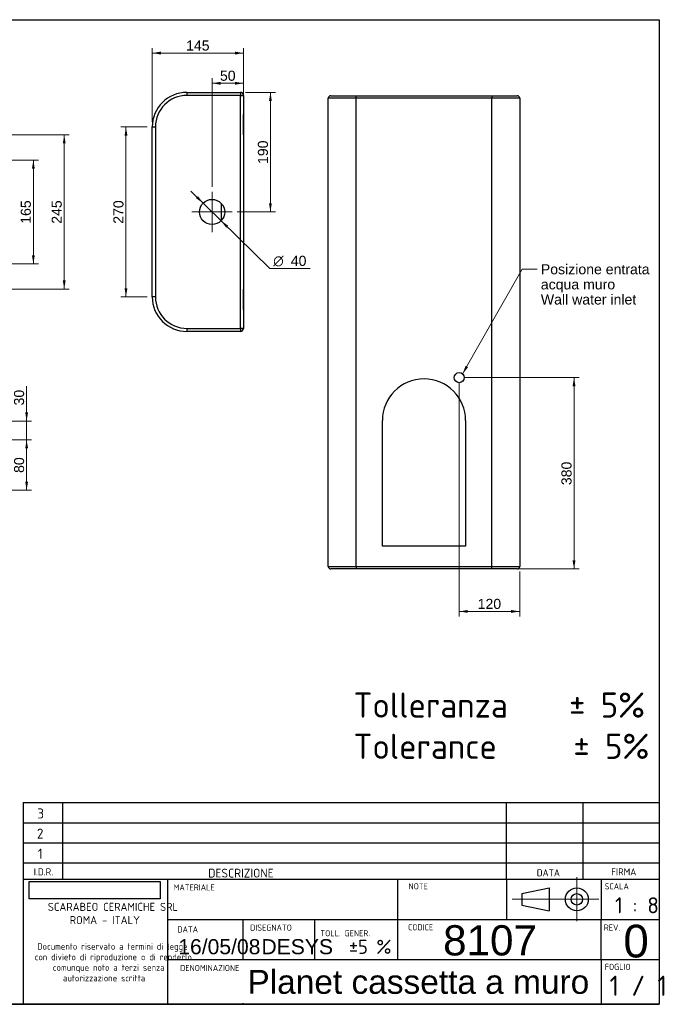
# Model space of a CAD drawing. Header units: millimetres. Extents: x 87 to 2279, y 58 to 1623.
# Tile 2 of 2: x 1259 to 2279, y 58 to 1623. Entities that reach past the tile are written whole.
import ezdxf
from ezdxf.enums import TextEntityAlignment as Align
from ezdxf.lldxf.tags import DXFTag

# ---------------------------------------------------------------- set-up
doc = ezdxf.new("R2010")
doc.units = ezdxf.units.MM
for name, color, linetype in [('1', 7, 'Continuous'), ('Default', 7, 'Continuous'), ('PLANET_CASSETTA_', 7, 'Continuous'), ('Predefinito', 7, 'Continuous')]:
    doc.layers.add(name, color=color, linetype=linetype)
doc.styles.add('SEACAD_arial_ttf', font='arial.ttf')
doc.styles.add('SEACAD_seiso_ttf', font='seiso.ttf')
doc.styles.add('SEACAD_seiso_ttfB', font='seiso.ttf')
doc.styles.add('SEACAD_seiso_ttfBI', font='seiso.ttf')
doc.styles.add('SEACAD_semeca1_ttf', font='semeca1.ttf')
tags = doc.linetypes.add('CENTER2', pattern=[28.575, 19.05, -3.175, 3.175, -3.175]).pattern_tags.tags
tags[10:11] = [DXFTag(74, 4), DXFTag(75, 0), DXFTag(340, '0'), DXFTag(46, 0.0), DXFTag(50, 0.0), DXFTag(44, 0.0), DXFTag(45, 0.0)]
tags[8:9] = [DXFTag(74, 4), DXFTag(75, 0), DXFTag(340, '0'), DXFTag(46, 0.0), DXFTag(50, 0.0), DXFTag(44, 0.0), DXFTag(45, 0.0)]
tags[6:7] = [DXFTag(74, 4), DXFTag(75, 0), DXFTag(340, '0'), DXFTag(46, 0.0), DXFTag(50, 0.0), DXFTag(44, 0.0), DXFTag(45, 0.0)]
tags[4:5] = [DXFTag(74, 4), DXFTag(75, 0), DXFTag(340, '0'), DXFTag(46, 0.0), DXFTag(50, 0.0), DXFTag(44, 0.0), DXFTag(45, 0.0)]
tags = doc.linetypes.add('HIDDEN2', pattern=[4.7625, 3.175, -1.5875]).pattern_tags.tags
tags[6:7] = [DXFTag(74, 4), DXFTag(75, 0), DXFTag(340, '0'), DXFTag(46, 0.0), DXFTag(50, 0.0), DXFTag(44, 0.0), DXFTag(45, 0.0)]
tags[4:5] = [DXFTag(74, 4), DXFTag(75, 0), DXFTag(340, '0'), DXFTag(46, 0.0), DXFTag(50, 0.0), DXFTag(44, 0.0), DXFTag(45, 0.0)]
picture_1 = doc.add_image_def('image1.jpg', size_in_pixel=(300, 40))

# ---------------------------------------------------------------- blocks, each defined once
blk = doc.blocks.new('SEANNOT_GROUP')
at = {"layer": 'Default', "color": 136, "linetype": 'CENTER2', "lineweight": 9}
for p, q in [((1565, 1349.3), (1565, 1285.3)), ((1597, 1317.3), (1533, 1317.3))]:
    blk.add_line(p, q, dxfattribs=at)
blk = doc.blocks.new('SEANNOT_GROUP1')
at = {"layer": 'Default', "linetype": 'Continuous', "lineweight": 9}
blk.add_hatch(color=136, dxfattribs=at).paths.add_polyline_path([(1967.7, 1072.9), (1962.9, 1059.9), (1971.6, 1070.6)])
at = {"layer": 'Default', "color": 136, "linetype": 'Continuous', "lineweight": 9}
blk.add_line((2057.6, 1226.2), (2081.6, 1226.2), dxfattribs=at)
blk.add_lwpolyline([(2057.6, 1226.2), (1962.9, 1059.9)], dxfattribs=at)
at = {"layer": 'Default', "color": 136, "linetype": 'Continuous', "lineweight": 0, "style": 'SEACAD_arial_ttf'}
for s, p in [('Posizione entrata ', (2087.2, 1234.2)), ('acqua muro', (2087.2, 1210.2)), ('Wall water inlet', (2087.2, 1186.2))]:
    blk.add_text(s, height=16, dxfattribs=at).set_placement(p, align=Align.TOP_LEFT)
blk = doc.blocks.new('GDimGGroup2')
at = {"layer": 'Default', "linetype": 'Continuous', "lineweight": 9}
for points in [[(1426, 1438.7), (1430.5, 1438.7), (1428.2, 1452.3)], [(1426, 1195.9), (1428.2, 1182.3), (1430.5, 1195.9)]]:
    blk.add_hatch(color=136, dxfattribs=at).paths.add_polyline_path(points)
at = {"layer": 'Default', "color": 136, "linetype": 'Continuous', "lineweight": 9}
for p, q in [((1462, 1452.3), (1420.2, 1452.3)), ((1428.2, 1182.3), (1428.2, 1452.3)), ((1462, 1182.3), (1420.2, 1182.3))]:
    blk.add_line(p, q, dxfattribs=at)
at = {"layer": 'Default', "color": 136, "linetype": 'Continuous', "lineweight": 9, "style": 'SEACAD_arial_ttf'}
blk.add_text('270', height=16, rotation=90, dxfattribs=at).set_placement((1408.2, 1298.5), align=Align.TOP_LEFT)
blk = doc.blocks.new('GDimGGroup3')
at = {"layer": 'Default', "linetype": 'Continuous', "lineweight": 9}
for points in [[(1659.9, 1493.7), (1657.7, 1507.3), (1655.4, 1493.7)], [(1659.9, 1330.9), (1655.4, 1330.9), (1657.7, 1317.3)]]:
    blk.add_hatch(color=136, dxfattribs=at).paths.add_polyline_path(points)
at = {"layer": 'Default', "color": 136, "linetype": 'Continuous', "lineweight": 9}
for p, q in [((1618, 1507.3), (1665.7, 1507.3)), ((1657.7, 1507.3), (1657.7, 1317.3)), ((1605, 1317.3), (1665.7, 1317.3))]:
    blk.add_line(p, q, dxfattribs=at)
at = {"layer": 'Default', "color": 136, "linetype": 'Continuous', "lineweight": 9, "style": 'SEACAD_arial_ttf'}
blk.add_text('190', height=16, rotation=90, dxfattribs=at).set_placement((1637.7, 1393.5), align=Align.TOP_LEFT)
blk = doc.blocks.new('GDimGGroup4')
at = {"layer": 'Default', "linetype": 'Continuous', "lineweight": 9}
for points in [[(1542.6, 1342.4), (1539.4, 1339.2), (1550.7, 1331.3)], [(1590.6, 1295.4), (1579.3, 1303.3), (1587.4, 1292.2)]]:
    blk.add_hatch(color=136, dxfattribs=at).paths.add_polyline_path(points)
at = {"layer": 'Default', "color": 136, "linetype": 'Continuous', "lineweight": 9}
for p, q in [((1531.3, 1350.3), (1579.3, 1303.3)), ((1579.3, 1303.3), (1656.5, 1227.6)), ((1656.5, 1227.6), (1720.6, 1227.6))]:
    blk.add_line(p, q, dxfattribs=at)
for s, style, p in [('O', 'SEACAD_semeca1_ttf', (1662.1, 1247.6)), ('40', 'SEACAD_arial_ttf', (1690, 1247.6))]:
    blk.add_text(s, height=16, dxfattribs=dict(at, style=style)).set_placement(p, align=Align.TOP_LEFT)
blk = doc.blocks.new('GDimGGroup5')
at = {"layer": 'Default', "linetype": 'Continuous', "lineweight": 9}
for points in [[(1578.6, 1524), (1565, 1521.7), (1578.6, 1519.4)], [(1601.4, 1524), (1601.4, 1519.4), (1615, 1521.7)]]:
    blk.add_hatch(color=136, dxfattribs=at).paths.add_polyline_path(points)
at = {"layer": 'Default', "color": 136, "linetype": 'Continuous', "lineweight": 9}
for p, q in [((1565, 1357.3), (1565, 1529.7)), ((1615, 1521.7), (1565, 1521.7)), ((1615, 1140.3), (1615, 1529.7))]:
    blk.add_line(p, q, dxfattribs=at)
at = {"layer": 'Default', "color": 136, "linetype": 'Continuous', "lineweight": 9, "style": 'SEACAD_arial_ttf'}
blk.add_text('50', height=16, dxfattribs=at).set_placement((1577.5, 1541.7), align=Align.TOP_LEFT)
blk = doc.blocks.new('GDimGGroup6')
at = {"layer": 'Default', "linetype": 'Continuous', "lineweight": 9}
for points in [[(1483.6, 1572), (1470, 1569.7), (1483.6, 1567.4)], [(1601.4, 1572), (1601.4, 1567.4), (1615, 1569.7)]]:
    blk.add_hatch(color=136, dxfattribs=at).paths.add_polyline_path(points)
at = {"layer": 'Default', "color": 136, "linetype": 'Continuous', "lineweight": 9}
for p, q in [((1470, 1460.3), (1470, 1577.7)), ((1615, 1569.7), (1470, 1569.7)), ((1615, 1140.3), (1615, 1577.7))]:
    blk.add_line(p, q, dxfattribs=at)
at = {"layer": 'Default', "color": 136, "linetype": 'Continuous', "lineweight": 9, "style": 'SEACAD_arial_ttf'}
blk.add_text('145', height=16, dxfattribs=at).set_placement((1523.7, 1589.7), align=Align.TOP_LEFT)
blk = doc.blocks.new('GDimGGroup7')
at = {"layer": 'Default', "linetype": 'Continuous', "lineweight": 9}
for points in [[(1283.4, 1386.2), (1281.1, 1399.8), (1278.9, 1386.2)], [(1283.4, 1248.4), (1278.9, 1248.4), (1281.1, 1234.8)]]:
    blk.add_hatch(color=136, dxfattribs=at).paths.add_polyline_path(points)
at = {"layer": 'Default', "color": 136, "linetype": 'Continuous', "lineweight": 9}
for p, q in [((1140.2, 1399.8), (1289.1, 1399.8)), ((1281.1, 1399.8), (1281.1, 1234.8)), ((1140.2, 1234.8), (1289.1, 1234.8))]:
    blk.add_line(p, q, dxfattribs=at)
at = {"layer": 'Default', "color": 136, "linetype": 'Continuous', "lineweight": 9, "style": 'SEACAD_arial_ttf'}
blk.add_text('165', height=16, rotation=90, dxfattribs=at).set_placement((1261.1, 1298.5), align=Align.TOP_LEFT)
blk = doc.blocks.new('GDimGGroup8')
at = {"layer": 'Default', "linetype": 'Continuous', "lineweight": 9}
for points in [[(1332.4, 1426.2), (1330.2, 1439.8), (1327.9, 1426.2)], [(1332.4, 1208.4), (1327.9, 1208.4), (1330.2, 1194.8)]]:
    blk.add_hatch(color=136, dxfattribs=at).paths.add_polyline_path(points)
at = {"layer": 'Default', "color": 136, "linetype": 'Continuous', "lineweight": 9}
for p, q in [((1205.2, 1439.8), (1338.2, 1439.8)), ((1330.2, 1439.8), (1330.2, 1194.8)), ((1205.2, 1194.8), (1338.2, 1194.8))]:
    blk.add_line(p, q, dxfattribs=at)
at = {"layer": 'Default', "color": 136, "linetype": 'Continuous', "lineweight": 9, "style": 'SEACAD_arial_ttf'}
blk.add_text('245', height=16, rotation=90, dxfattribs=at).set_placement((1310.2, 1298.5), align=Align.TOP_LEFT)
blk = doc.blocks.new('GDimGGroup9')
at = {"layer": 'Default', "linetype": 'Continuous', "lineweight": 9}
for points in [[(1272.7, 998.7), (1268.2, 998.7), (1270.4, 985.1)], [(1272.7, 941.5), (1270.4, 955.1), (1268.2, 941.5)]]:
    blk.add_hatch(color=136, dxfattribs=at).paths.add_polyline_path(points)
at = {"layer": 'Default', "color": 136, "linetype": 'Continuous', "lineweight": 9}
for p, q in [((1270.4, 1040.5), (1270.4, 927.9)), ((1200.2, 985.1), (1278.4, 985.1)), ((1182.7, 955.1), (1278.4, 955.1))]:
    blk.add_line(p, q, dxfattribs=at)
at = {"layer": 'Default', "color": 136, "linetype": 'Continuous', "lineweight": 9, "style": 'SEACAD_arial_ttf'}
blk.add_text('30', height=16, rotation=90, dxfattribs=at).set_placement((1250.4, 1009.8), align=Align.TOP_LEFT)
blk = doc.blocks.new('GDimGGroup10')
at = {"layer": 'Default', "linetype": 'Continuous', "lineweight": 9}
for points in [[(1272.7, 941.5), (1270.4, 955.1), (1268.2, 941.5)], [(1272.7, 888.7), (1268.2, 888.7), (1270.4, 875.1)]]:
    blk.add_hatch(color=136, dxfattribs=at).paths.add_polyline_path(points)
at = {"layer": 'Default', "color": 136, "linetype": 'Continuous', "lineweight": 9}
for p, q in [((1182.7, 955.1), (1278.4, 955.1)), ((1270.4, 955.1), (1270.4, 875.1)), ((1182.7, 875.1), (1278.4, 875.1))]:
    blk.add_line(p, q, dxfattribs=at)
at = {"layer": 'Default', "color": 136, "linetype": 'Continuous', "lineweight": 9, "style": 'SEACAD_arial_ttf'}
blk.add_text('80', height=16, rotation=90, dxfattribs=at).set_placement((1250.4, 902.6), align=Align.TOP_LEFT)
blk = doc.blocks.new('GDimGGroup14')
at = {"layer": 'Default', "linetype": 'Continuous', "lineweight": 9}
for points in [[(1971.2, 680.2), (1971.2, 684.8), (1957.6, 682.5)], [(2040, 680.2), (2053.6, 682.5), (2040, 684.8)]]:
    blk.add_hatch(color=136, dxfattribs=at).paths.add_polyline_path(points)
at = {"layer": 'Default', "color": 136, "linetype": 'Continuous', "lineweight": 9}
for p, q in [((1957.6, 1046), (1957.6, 674.5)), ((2053.6, 746), (2053.6, 674.5)), ((2053.6, 682.5), (1957.6, 682.5))]:
    blk.add_line(p, q, dxfattribs=at)
at = {"layer": 'Default', "color": 136, "linetype": 'Continuous', "lineweight": 9, "style": 'SEACAD_arial_ttf'}
blk.add_text('120', height=16, dxfattribs=at).set_placement((1986.8, 702.5), align=Align.TOP_LEFT)
blk = doc.blocks.new('GDimGGroup15')
at = {"layer": 'Default', "linetype": 'Continuous', "lineweight": 9}
for points in [[(2142.2, 1040.4), (2139.9, 1054), (2137.6, 1040.4)], [(2142.2, 763.6), (2137.6, 763.6), (2139.9, 750)]]:
    blk.add_hatch(color=136, dxfattribs=at).paths.add_polyline_path(points)
at = {"layer": 'Default', "color": 136, "linetype": 'Continuous', "lineweight": 9}
for p, q in [((1965.6, 1054), (2147.9, 1054)), ((2139.9, 750), (2139.9, 1054)), ((2017.6, 750), (2147.9, 750))]:
    blk.add_line(p, q, dxfattribs=at)
at = {"layer": 'Default', "color": 136, "linetype": 'Continuous', "lineweight": 9, "style": 'SEACAD_arial_ttf'}
blk.add_text('380', height=16, rotation=90, dxfattribs=at).set_placement((2119.9, 883.2), align=Align.TOP_LEFT)
blk = doc.blocks.new('SEANNOT_GROUP2')
at = {"layer": 'Default', "color": 7, "linetype": 'Continuous', "lineweight": 0, "style": 'SEACAD_arial_ttf'}
blk.add_text('16/05/08', height=24, dxfattribs=at).set_placement((1511.3, 161.8), align=Align.TOP_LEFT)
blk = doc.blocks.new('SEANNOT_GROUP3')
at = {"layer": 'Default', "color": 7, "linetype": 'Continuous', "lineweight": 0, "style": 'SEACAD_seiso_ttfB'}
blk.add_text('1 / 1', height=32, dxfattribs=at).set_placement((2196.2, 103.7), align=Align.TOP_LEFT)
blk = doc.blocks.new('SEANNOT_GROUP4')
at = {"layer": 'Predefinito', "color": 136, "linetype": 'CENTER2', "lineweight": 9}
for p, q in [((2144.4, 260.1), (2144.4, 190.1)), ((2179.4, 225.1), (2109.4, 225.1))]:
    blk.add_line(p, q, dxfattribs=at)
blk = doc.blocks.new('SEANNOT_GROUP5')
at = {"layer": 'Predefinito', "color": 136, "linetype": 'CENTER2', "lineweight": 9}
blk.add_line((2116.7, 225.1), (2041.4, 225.1), dxfattribs=at)
blk = doc.blocks.new('SEANNOT_GROUP6')
at = {"layer": 'Predefinito', "color": 7, "linetype": 'Continuous', "lineweight": 0, "style": 'SEACAD_arial_ttf'}
blk.add_text('Planet cassetta a muro', height=38, dxfattribs=at).set_placement((1621.2, 112.9), align=Align.TOP_LEFT)
blk = doc.blocks.new('SEANNOT_GROUP8')
at = {"layer": 'Predefinito', "color": 7, "linetype": 'Continuous', "lineweight": 0, "style": 'SEACAD_arial_ttf'}
blk.add_text('DESYS', height=24, dxfattribs=at).set_placement((1643.4, 161.8), align=Align.TOP_LEFT)
blk = doc.blocks.new('SEANNOT_GROUP10')
at = {"layer": 'Predefinito', "color": 7, "linetype": 'Continuous', "lineweight": 0, "style": 'SEACAD_arial_ttf'}
blk.add_text('8107', height=48, dxfattribs=at).set_placement((1931.9, 183.9), align=Align.TOP_LEFT)
blk = doc.blocks.new('SEANNOT_GROUP11')
at = {"layer": 'Predefinito', "color": 7, "linetype": 'Continuous', "lineweight": 0, "style": 'SEACAD_arial_ttf'}
blk.add_text('0', height=52, dxfattribs=at).set_placement((2218.3, 184.7), align=Align.TOP_LEFT)

msp = doc.modelspace()

# ---------------------------------------------------------------- linework, layer by layer
at = {"layer": '1', "color": 7, "linetype": 'Continuous'}
for p, q in [((86.9, 1622.8), (2274.9, 1622.8)), ((2274.9, 1622.8), (2274.9, 58.3)), ((1265, 378.8), (2274.9, 378.8)), ((2032.7, 257.2), (2032.7, 378.8)), ((2154.3, 257.2), (2154.3, 378.8)), ((1265, 346.8), (2274.9, 346.8)), ((1265, 314.8), (2274.9, 314.8)), ((1265, 282.8), (2274.9, 282.8)), ((1265, 257.2), (2274.9, 257.2)), ((2032.7, 257.2), (2032.7, 193.2)), ((2183.1, 257.2), (2183.1, 193.2)), ((2056.8, 234.2), (2100.3, 243.3)), ((2100.3, 243.3), (2100.3, 206.9)), ((2056.8, 234.2), (2056.8, 216)), ((2056.8, 216), (2100.3, 206.9)), ((1494.2, 193.2), (2274.9, 193.2)), ((2183.1, 129.2), (2183.1, 193.2)), ((1494.2, 129.2), (2274.9, 129.2)), ((2183.1, 129.2), (2183.1, 59.8)), ((2274.9, 58.3), (86.9, 58.3)), ((710.3, 58.5), (2274.9, 58.5))]:
    msp.add_line(p, q, dxfattribs=at)
for radius in [18.2, 9.12]:
    msp.add_circle((2144.4, 225.1), radius, dxfattribs=at)
at = {"layer": 'Default', "color": 7, "linetype": 'HIDDEN2'}
msp.add_circle((1957.6, 1054), 8, dxfattribs=at)
at = {"layer": 'PLANET_CASSETTA_', "color": 7, "linetype": 'Continuous'}
for p, q in [((1525, 1507.3), (1610, 1507.3)), ((1525, 1507.3), (1525, 1502.3)), ((1610, 1502.3), (1525, 1502.3)), ((1610, 1507.3), (1610, 1502.3)), ((1610, 1132.3), (1610, 1502.3)), ((1610, 1502.3), (1615, 1502.3)), ((1615, 1502.3), (1615, 1472.3)), ((1615, 1502.3), (1615, 1132.3)), ((1753.6, 1502), (1793.6, 1502)), ((1793.6, 1502), (2009.6, 1502)), ((1793.6, 1498), (1793.6, 1502)), ((2009.6, 1502), (2049.6, 1502)), ((2009.6, 1502), (2009.6, 1498)), ((1749.6, 754), (1749.6, 1498)), ((1793.6, 1498), (1749.6, 1498)), ((1793.6, 754), (1793.6, 1498)), ((2009.6, 1498), (1793.6, 1498)), ((2009.6, 754), (2009.6, 1498)), ((2053.6, 1498), (2009.6, 1498)), ((2053.6, 1498), (2053.6, 754)), ((1615, 1439.8), (1615, 1472.3)), ((1470, 1182.3), (1470, 1452.3)), ((1470, 1452.3), (1475, 1452.3)), ((1475, 1452.3), (1475, 1182.3)), ((1580, 1304.1), (1580, 1330.5)), ((1615, 1162.3), (1615, 1194.8)), ((1475, 1182.3), (1470, 1182.3)), ((1615, 1162.3), (1615, 1132.3)), ((1525, 1132.3), (1610, 1132.3)), ((1525, 1132.3), (1525, 1127.3)), ((1610, 1127.3), (1525, 1127.3)), ((1610, 1132.3), (1610, 1127.3)), ((1615, 1132.3), (1610, 1132.3)), ((1835.6, 786), (1835.6, 986)), ((1967.6, 986), (1967.6, 786)), ((1967.6, 786), (1835.6, 786)), ((1749.6, 754), (1793.6, 754)), ((1793.6, 754), (2009.6, 754)), ((1793.6, 754), (1793.6, 750)), ((2009.6, 754), (2053.6, 754)), ((2009.6, 750), (2009.6, 754)), ((1793.6, 750), (1753.6, 750)), ((2009.6, 750), (1793.6, 750)), ((2049.6, 750), (2009.6, 750))]:
    msp.add_line(p, q, dxfattribs=at)
msp.add_circle((1565, 1317.3), 20, dxfattribs=at)
for centre, radius, start, end in [((1525, 1452.3), 55, 90, 180), ((1525, 1452.3), 50, 90, 180), ((1610, 1502.3), 5, 0, 90), ((1753.6, 1498), 4, 90, 180), ((2049.6, 1498), 4, 0, 90), ((1525, 1182.3), 55, 180, 270), ((1525, 1182.3), 50, 180, 270), ((1610, 1132.3), 5, 270, 360), ((1901.6, 986), 66, 0, 180), ((1753.6, 754), 4, 180, 270), ((2049.6, 754), 4, 270, 360)]:
    msp.add_arc(centre, radius, start, end, dxfattribs=at)
at = {"layer": 'Predefinito', "color": 7, "linetype": 'Continuous'}
for p, q in [((1265, 378.8), (1265, 59.6)), ((1327.5, 378.8), (1327.5, 257.2)), ((1494.2, 257.2), (1494.2, 59.6)), ((1859.5, 257.2), (1859.5, 129.2)), ((1613.7, 193.2), (1613.7, 129.2)), ((1727.7, 193.2), (1727.7, 129.2)), ((1613.7, 59.8), (1613.7, 59.6))]:
    msp.add_line(p, q, dxfattribs=at)

# ---------------------------------------------------------------- block references
at = {"layer": 'Default'}
for name in ['GDimGGroup6', 'GDimGGroup5', 'GDimGGroup3', 'GDimGGroup8', 'GDimGGroup2', 'GDimGGroup7', 'GDimGGroup4', 'SEANNOT_GROUP', 'SEANNOT_GROUP1', 'GDimGGroup15', 'GDimGGroup9', 'GDimGGroup14', 'GDimGGroup10', 'SEANNOT_GROUP2', 'SEANNOT_GROUP3']:
    msp.add_blockref(name, (0, 0), dxfattribs=at)
at = {"layer": 'Predefinito'}
for name in ['SEANNOT_GROUP4', 'SEANNOT_GROUP5', 'SEANNOT_GROUP10', 'SEANNOT_GROUP11', 'SEANNOT_GROUP8', 'SEANNOT_GROUP6']:
    msp.add_blockref(name, (0, 0), dxfattribs=at)

# ---------------------------------------------------------------- texts
at = {"layer": '1', "color": 7, "linetype": 'Continuous', "style": 'SEACAD_seiso_ttf'}
for s, height, p in [('NOTE', 9.79, (1877, 250.6)), ('SCALA', 9.79, (2188.6, 250.6)), ('MATERIALE', 9.79, (1503.8, 248.9)), ('1 : 8', 25.6, (2205, 228.4)), ('DATA', 9.79, (1509.9, 182.1)), ('DISEGNATO', 9.79, (1625.5, 185)), ('TOLL. GENER.', 9.792, (1737.1, 176.1)), ('CODICE', 9.79, (1876.2, 185.6)), ('REV.', 9.79, (2187.2, 185.1)), ('±5 %', 22.4, (1782.3, 160.8)), ('DENOMINAZIONE', 9.767, (1514.3, 120.8)), ('FOGLIO', 9.79, (2188.6, 122.6))]:
    msp.add_text(s, height=height, dxfattribs=at).set_placement(p, align=Align.TOP_LEFT)
at = {"layer": 'Default', "color": 7, "linetype": 'Continuous', "style": 'SEACAD_seiso_ttf'}
for s, p in [('Tolleranza    ± 5%', (1789.6, 553.7)), ('Tolerance     ± 5%', (1789.6, 488.2))]:
    msp.add_text(s, height=40, dxfattribs=at).set_placement(p, align=Align.TOP_LEFT)
at = {"layer": 'Predefinito', "color": 7, "linetype": 'Continuous'}
for s, height, style, p in [('3', 16, 'SEACAD_seiso_ttf', (1287.4, 369.5)), ('2', 16, 'SEACAD_seiso_ttf', (1286.7, 337.5)), ('1', 16, 'SEACAD_seiso_ttf', (1288.3, 305.5)), ('I.D.R.', 11.2, 'SEACAD_seiso_ttf', (1281.7, 274.3)), ('DESCRIZIONE', 14, 'SEACAD_seiso_ttf', (1558.8, 273.7)), ('DATA', 11.2, 'SEACAD_seiso_ttf', (2080.7, 272.9)), ('FIRMA', 11.2, 'SEACAD_seiso_ttf', (2198.8, 274.3)), ('SCARABEO CERAMICHE SRL', 12.8, 'SEACAD_seiso_ttfBI', (1304.1, 219.5)), ('ROMA - ITALY', 12.8, 'SEACAD_seiso_ttfBI', (1338.9, 198.5)), ('Documento riservato a termini di legge', 10.24, 'SEACAD_seiso_ttf', (1287.3, 155.3)), ('con divieto di riproduzione o di renderlo', 10.24, 'SEACAD_seiso_ttf', (1283.4, 138.5)), ('comunque noto a terzi senza ', 10.24, 'SEACAD_seiso_ttf', (1312.1, 121.8)), ('autorizzazione scritta', 10.24, 'SEACAD_seiso_ttf', (1328.2, 105))]:
    msp.add_text(s, height=height, dxfattribs=dict(at, style=style)).set_placement(p, align=Align.TOP_LEFT)

# ---------------------------------------------------------------- pictures from other files: only their frames are drawn
image = msp.add_image(picture_1, insert=(1274.3, 225.8), size_in_units=(208.2, 27.8))

doc.saveas('drawing.dxf')
